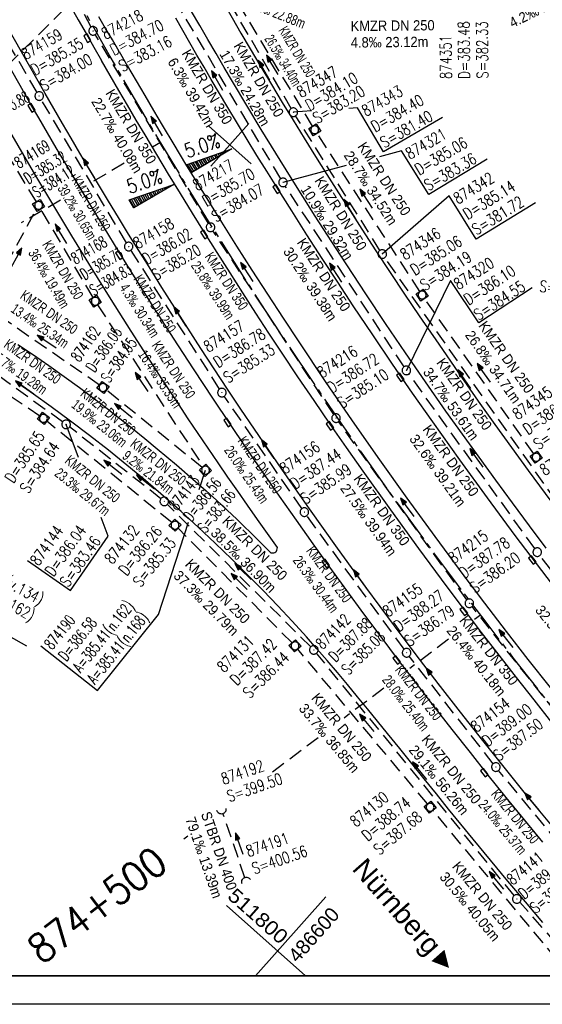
# Model space of a CAD drawing. Header units: millimetres. Extents: x -519 to 616, y -483 to 277.
# Tile 6 of 26: x 62 to 154, y -483 to -310. Entities that reach past the tile are written whole.
import ezdxf
from ezdxf.enums import TextEntityAlignment as Align

# ---------------------------------------------------------------- set-up
doc = ezdxf.new("R2010")
doc.units = ezdxf.units.MM
doc.header["$LTSCALE"] = 10
for name, pattern in [('ACHSE', [5.5, 4, -0.5, 0.5, -0.5]), ('LT00', [0]), ('LT00004', [0.6, 0.4, -0.2]), ('LT17', [0.15, 0.1, -0.05]), ('STRICHLINIE2', [0.375, 0.25, -0.125])]:
    doc.linetypes.add(name, pattern=pattern)
for name, color, linetype in [('--Ansichtsfenster', 6, 'Continuous'), ('--EK_02-Halt-Pfeil', 4, 'LT00'), ('--EK_02-Halt-Text', 140, 'LT00'), ('--EK_02-Haltung', 7, 'STRICHLINIE2'), ('--EK_02-Schacht-Text', 5, 'LT00'), ('--EK_04-Halt-Pfeil', 4, 'LT00'), ('--EK_04-Halt-Text', 140, 'LT00'), ('--EK_04-Haltung', 7, 'STRICHLINIE2'), ('--EK_04-Schacht-Text', 5, 'LT00'), ('--EK_05-Halt-Pfeil', 4, 'LT00'), ('--EK_05-Halt-Text', 140, 'LT00'), ('--EK_05-Haltung', 7, 'STRICHLINIE2'), ('--EK_05-Schacht-Text', 5, 'LT00'), ('--EK_06-Halt-Pfeil', 4, 'LT00'), ('--EK_06-Halt-Text', 140, 'LT00'), ('--EK_06-Haltung', 7, 'STRICHLINIE2'), ('--EK_06-Schacht-Text', 5, 'LT00'), ('--EK_07-Halt-Pfeil', 4, 'LT00'), ('--EK_07-Halt-Text', 140, 'LT00'), ('--EK_07-Haltung', 7, 'STRICHLINIE2'), ('--EK_07-Schacht-Text', 5, 'LT00'), ('--EK_08-Halt-Pfeil', 4, 'LT00'), ('--EK_08-Halt-Text', 140, 'LT00'), ('--EK_08-Haltung', 7, 'STRICHLINIE2'), ('--EK_08-Schacht-Text', 5, 'LT00'), ('--EK_12-Halt-Pfeil', 4, 'LT00'), ('--EK_12-Halt-Text', 140, 'LT00'), ('--EK_12-Haltung', 7, 'STRICHLINIE2'), ('--EK_12-Schacht-Text', 5, 'LT00'), ('--EK_13-Haltung', 7, 'STRICHLINIE2'), ('--EK_A6-TEXT-KILOMETER', 30, 'LT17'), ('--EK_FBR', 2, 'LT00'), ('--Rahmen', 120, 'Continuous'), ('-AX-061', 30, 'ACHSE'), ('-RICHTUNG-NAME', 190, 'Continuous'), ('V_KA_MULD', 182, 'LT00'), ('V_KA_PRUF', 182, 'LT00'), ('V_P_SK', 182, 'LT00'), ('V_P_UK_DL', 182, 'LT00'), ('V_RASTER_75', 121, 'LT00')]:
    doc.layers.add(name, color=color, linetype=linetype)
doc.layers.add('-QUE-61N', color=11, linetype='Continuous', lineweight=25)
doc.layers.add('-QUE-61S', color=11, linetype='Continuous', lineweight=25)
doc.layers.add('Ausschnitt', color=7, linetype='LT00004', plot=False)
doc.styles.add('Arial', font='arial.ttf')
doc.styles.add('Haltungsbeschriftung', font='arial.ttf', dxfattribs={"width": 0.75})
doc.styles.add('Kilometrierung', font='romans.shx')
doc.styles.add('ROMANS', font='ROMANS.shx', dxfattribs={"width": 0.8})
doc.styles.add('schachtbeschriftung', font='romans.shx', dxfattribs={"width": 0.75, "height": 0.2})
doc.styles.get("Standard").update_dxf_attribs({"font": 'arial.ttf'})

# ---------------------------------------------------------------- blocks, each defined once
blk = doc.blocks.new('SYMB0652')
at = {"color": 0, "linetype": 'ByBlock'}
blk.add_lwpolyline([(-0.15, -0.075), (0.15, -0.075), (0.15, 0.075), (-0.15, 0.075), (-0.15, -0.075)], dxfattribs=at)
blk = doc.blocks.new('SYMB0003')
at = {"color": 0, "linetype": 'ByBlock'}
for p, q in [((-0.015712, 0), (0.010166, 0.012015)), ((0, -0.021257), (-0.015712, 0)), ((0.010166, 0.012015), (0, -0.021257))]:
    blk.add_line(p, q, dxfattribs=at)
for points in [[(-0.031395, 0.499013), (-0.093691, 0.491144), (-0.154509, 0.475528), (-0.21289, 0.452414), (-0.267913, 0.422164), (-0.318712, 0.385257), (-0.364484, 0.342274), (-0.404509, 0.293893), (-0.438154, 0.240877), (-0.464888, 0.184062), (-0.484292, 0.124345), (-0.496058, 0.062667), (-0.5, 0)], [(-0.5, 0), (-0.496058, -0.062667), (-0.484292, -0.124345), (-0.464888, -0.184062), (-0.438154, -0.240877), (-0.404509, -0.293893), (-0.364485, -0.342274), (-0.318712, -0.385257), (-0.267914, -0.422164), (-0.21289, -0.452414), (-0.154509, -0.475529), (-0.093691, -0.491144), (-0.031395, -0.499014), (0.031395, -0.499014)], [(0.5, 0), (0.496057, 0.062667), (0.484292, 0.124345), (0.464888, 0.184062), (0.438153, 0.240877), (0.404509, 0.293893), (0.364484, 0.342274), (0.318712, 0.385257), (0.267913, 0.422164), (0.21289, 0.452414), (0.154509, 0.475528), (0.093691, 0.491144), (0.031395, 0.499013), (-0.031395, 0.499013)], [(0.031395, -0.499014), (0.093691, -0.491144), (0.154509, -0.475529), (0.21289, -0.452414), (0.267914, -0.422164), (0.318712, -0.385257), (0.364485, -0.342274), (0.404509, -0.293893), (0.438154, -0.240877), (0.464889, -0.184062), (0.484292, -0.124345), (0.496058, -0.062667), (0.5, 0)]]:
    blk.add_lwpolyline(points, dxfattribs=at)
blk = doc.blocks.new('SYMB1210')
at = {"color": 0, "linetype": 'ByBlock'}
blk.add_line((0.018815, -0.179014), (0.055623, -0.17119), dxfattribs=at)
for points in [[(-0.2, -0.2), (-0.2, 0.2), (0.2, 0.2), (0.2, -0.2), (-0.2, -0.2)], [(0.018815, 0.179014), (-0.018815, 0.179014), (-0.055623, 0.17119), (-0.09, 0.155885), (-0.120444, 0.133766), (-0.145623, 0.105801), (-0.164438, 0.073213), (-0.176067, 0.037424), (-0.18, 0)], [(-0.18, 0), (-0.176067, -0.037424), (-0.164438, -0.073213), (-0.145623, -0.105801), (-0.120444, -0.133766), (-0.09, -0.155885), (-0.055623, -0.17119), (-0.018815, -0.179014), (0.018815, -0.179014)], [(0.18, 0), (0.176067, 0.037424), (0.164438, 0.073213), (0.145623, 0.105801), (0.120444, 0.133766), (0.09, 0.155885), (0.055623, 0.17119), (0.018815, 0.179014)], [(0.055623, -0.17119), (0.09, -0.155885), (0.120444, -0.133766), (0.145623, -0.105801), (0.164438, -0.073213), (0.176067, -0.037424), (0.18, 0)]]:
    blk.add_lwpolyline(points, dxfattribs=at)
blk = doc.blocks.new('SYMB1107')
at = {"color": 0, "linetype": 'ByBlock'}
for points in [[(-0.2, 0), (-0.196157, 0.039018), (-0.184776, 0.076537), (-0.166294, 0.111114), (-0.141421, 0.141421), (-0.111114, 0.166294), (-0.076537, 0.184776), (-0.039018, 0.196157), (0, 0.2)], [(0, 0.2), (0.039018, 0.196157), (0.076537, 0.184776), (0.111114, 0.166294), (0.141421, 0.141421), (0.166294, 0.111114), (0.184776, 0.076537), (0.196157, 0.039018), (0.2, 0)]]:
    blk.add_lwpolyline(points, dxfattribs=at)
blk = doc.blocks.new('SYMB0070')
at = {"color": 0, "linetype": 'ByBlock'}
for p, q in [((-0.5, 0), (0.2, 0)), ((0.5, 0), (0.2, 0.1)), ((0.2, 0.1), (0.2, 0)), ((0.468, 0), (0.21, 0.086)), ((0.21, 0.086), (0.21, -0.086)), ((0.21, -0.086), (0.468, 0)), ((0.22, -0.072), (0.437, 0)), ((0.23, -0.058), (0.405, 0)), ((0.24, -0.045), (0.374, 0)), ((0.342, 0), (0.25, 0.031)), ((0.25, 0.031), (0.25, -0.031)), ((0.25, -0.031), (0.342, 0)), ((0.26, -0.017), (0.31, 0)), ((0.27, -0.003), (0.279, 0))]:
    blk.add_line(p, q, dxfattribs=at)
for points in [[(0.2, 0), (0.2, -0.1), (0.5, 0)], [(0.437, 0), (0.22, 0.072), (0.22, -0.072)], [(0.405, 0), (0.23, 0.058), (0.23, -0.058)], [(0.374, 0), (0.24, 0.045), (0.24, -0.045)], [(0.31, 0), (0.26, 0.017), (0.26, -0.017)], [(0.279, 0), (0.27, 0.003), (0.27, -0.003)]]:
    blk.add_lwpolyline(points, dxfattribs=at)

msp = doc.modelspace()

# ---------------------------------------------------------------- linework, layer by layer
at = {"layer": '--Ansichtsfenster', "linetype": 'Continuous'}
msp.add_lwpolyline([(-493.87, -477.64), (431.13, -477.64), (431.13, 272.36), (-493.87, 272.36)], close=True, dxfattribs=at)
at = {"layer": '--EK_02-Haltung'}
msp.add_line((101.69, -460.47), (97.81, -449.22), dxfattribs=at)
at = {"layer": '--EK_04-Haltung'}
for p, q in [((74.74, -311.5), (56.92, -277.89)), ((95.28, -345.93), (75.48, -312.81)), ((117.22, -379.36), (96.08, -347.2)), ((140.53, -411.8), (118.07, -380.59)), ((165.5, -443.28), (141.43, -412.99))]:
    msp.add_line(p, q, dxfattribs=at)
at = {"layer": '--EK_05-Haltung'}
for p, q in [((65.17, -342.1), (57.69, -329.88)), ((56.35, -359.56), (65.2, -343.39)), ((75.1, -358.87), (65.94, -343.38)), ((75.89, -360.15), (94.36, -388.46)), ((76.22, -374.2), (56.61, -360.65)), ((65.79, -379.62), (51.27, -369.9)), ((94.19, -388.63), (77.42, -375.09)), ((88.86, -398.27), (66.99, -380.51)), ((109.92, -419.34), (89.97, -399.27)), ((133.62, -447.55), (110.93, -420.44)), ((158.67, -477.64), (134.58, -448.7))]:
    msp.add_line(p, q, dxfattribs=at)
at = {"layer": '--EK_05-Schacht-Text', "flags": 128}
for points in [[(63.52, -419.94), (46.56, -410.41), (55.66, -393.96), (55.79, -380.6)], [(93.67, -392.49), (94.78, -389.11)], [(65.97, -419.89), (75.86, -427.69), (86.53, -414.36), (91.81, -398.21)]]:
    msp.add_lwpolyline(points, dxfattribs=at)
at = {"layer": '--EK_06-Haltung'}
for p, q in [((65.29, -322.94), (51.48, -299.29)), ((80.95, -349.29), (66.05, -324.23)), ((97.24, -374.89), (81.73, -350.57)), ((111.65, -395.84), (98.07, -376.14)), ((129.54, -420.47), (112.52, -397.06)), ((145.14, -440.51), (130.44, -421.67)), ((161.3, -460.07), (146.08, -441.68))]:
    msp.add_line(p, q, dxfattribs=at)
at = {"layer": '--EK_07-Haltung'}
for p, q in [((113.51, -328.85), (96.5, -300.69)), ((132.29, -357.82), (114.31, -330.12)), ((152.24, -386.22), (133.13, -359.06))]:
    msp.add_line(p, q, dxfattribs=at)
at = {"layer": '--EK_08-Haltung'}
for p, q in [((107.95, -338.07), (88.64, -305.43)), ((129.53, -371.01), (108.75, -339.34)), ((152.41, -402.85), (130.38, -372.24)), ((173.82, -430.08), (153.31, -404.05))]:
    msp.add_line(p, q, dxfattribs=at)
at = {"layer": '--EK_08-Schacht-Text', "flags": 128}
for points in [[(144.1, -334.62), (133.89, -340.83), (129.06, -333.21), (125.21, -334.23)], [(119.42, -335.77), (108.34, -338.71)], [(151.99, -357.17), (142.61, -363.33), (137.67, -355.87), (129.94, -371.63)]]:
    msp.add_lwpolyline(points, dxfattribs=at)
at = {"layer": '--EK_12-Haltung'}
for p, q in [((109.78, -325.77), (98.33, -306.08)), ((125.32, -350.63), (110.55, -327.05)), ((156.14, -394.49), (126.15, -351.87)), ((69.77, -380.64), (55.31, -370.29)), ((86.97, -394.11), (70.97, -381.54)), ((113.21, -420.04), (88.1, -395.1)), ((148.81, -463.61), (114.21, -421.15)), ((161.19, -477.64), (149.78, -464.75))]:
    msp.add_line(p, q, dxfattribs=at)
at = {"layer": '--EK_12-Schacht-Text', "flags": 128}
for points in [[(136.27, -327.32), (125.94, -333.37), (121.36, -325.64), (119.87, -325.75)], [(113.32, -326.2), (110.16, -326.42)], [(137.45, -341.06), (125.72, -351.26)], [(152.57, -342.29), (142.18, -348.67), (137.45, -341.06)], [(72.55, -386.87), (70.38, -381.08)], [(63.64, -404.94), (71.13, -410.19), (77.72, -400.67), (76.5, -397.4)]]:
    msp.add_lwpolyline(points, dxfattribs=at)
at = {"layer": '--EK_13-Haltung'}
msp.add_line((17.57, -360.32), (106.33, -272.49), dxfattribs=at)
at = {"layer": '--EK_A6-TEXT-KILOMETER', "ltscale": 2.5}
for p, q in [((86.9, -331.71), (85.48, -332.52)), ((80.56, -335.37), (74.32, -338.98)), ((69.4, -341.83), (62.53, -345.8)), ((142.93, -414.47), (141.87, -415.27)), ((137.33, -418.7), (130.53, -423.84)), ((125.99, -427.27), (119.04, -432.52)), ((114.5, -435.95), (106.51, -441.99)), ((91.68, -453.19), (90.99, -453.71))]:
    msp.add_line(p, q, dxfattribs=at)
at = {"layer": '--EK_FBR'}
for points in [[(66.7, -323.17), (58.34, -308.55), (47.14, -287.41), (36.38, -265.79), (25.99, -243.35), (16.44, -221.46), (8.1, -200.83), (4.53, -191.47), (2.96, -187.34)], [(89.72, -292.3), (91.03, -294.73), (92.34, -297.15), (93.66, -299.58), (94.98, -302), (96.32, -304.41), (97.86, -307.15), (99.42, -309.87), (100.99, -312.59), (102.58, -315.3), (104.45, -318.45), (106.33, -321.59), (108.22, -324.71), (110.13, -327.83), (112.05, -330.95)], [(156.47, -410.35), (152.72, -405.45), (149.01, -400.52), (144.13, -393.94), (139.32, -387.31), (134.56, -380.63), (131.03, -375.59), (127.53, -370.52), (124.07, -365.43), (120.65, -360.31), (117.93, -356.18), (115.22, -352.04), (112.54, -347.88), (109.88, -343.7), (107.24, -339.52), (105.51, -336.75), (103.79, -333.98), (102.08, -331.2), (100.38, -328.42), (98.7, -325.62), (97.03, -322.82), (95.77, -320.68), (94.52, -318.54), (93.28, -316.4), (92.04, -314.26), (90.81, -312.11), (89.58, -309.96)], [(155.32, -451.27), (151.28, -446.36), (147.28, -441.42), (143.31, -436.45), (139.39, -431.48), (135.51, -426.47), (131.66, -421.44), (127.85, -416.38), (125.34, -412.99), (122.84, -409.58), (120.35, -406.16), (117.88, -402.74), (115.43, -399.3), (112.99, -395.85), (110.55, -392.38), (108.13, -388.91), (105.73, -385.42), (103.34, -381.93), (100.97, -378.42), (98.62, -374.89), (96.29, -371.36), (93.98, -367.81), (91.68, -364.25), (89.4, -360.69), (87.14, -357.11), (84.89, -353.52), (83.1, -350.65), (81.31, -347.77), (79.54, -344.88), (77.78, -341.99), (76.03, -339.09), (74.29, -336.18), (72.76, -333.59), (71.24, -330.99), (69.72, -328.38), (68.21, -325.78), (66.7, -323.17)], [(107.37, -402.64), (105.63, -400.18), (103.89, -397.72), (102.15, -395.26), (100.42, -392.79), (98.7, -390.31), (96.99, -387.83)], [(100.3, -397.74), (101.5, -398.89), (102.69, -400.05), (103.87, -401.22), (105.06, -402.39), (106.24, -403.56)], [(106.24, -403.56), (106.49, -403.57), (106.72, -403.56), (106.93, -403.52), (107.09, -403.42), (107.21, -403.28), (107.28, -403.09), (107.33, -402.87), (107.37, -402.64)]]:
    msp.add_lwpolyline(points, dxfattribs=at)
at = {"layer": '--EK_FBR', "color": 2}
for points in [[(71.15, -307.83), (72.51, -310.22), (73.87, -312.61), (75.23, -315), (76.59, -317.38)], [(96.99, -387.83), (95.24, -385.26), (93.5, -382.68), (91.77, -380.09), (90.04, -377.49), (87.26, -373.26), (84.51, -369.02), (81.77, -364.76), (78.27, -359.22), (74.8, -353.66), (71.37, -348.07), (68.21, -342.83), (65.07, -337.56), (61.98, -332.27), (60.1, -329.02), (58.23, -325.75), (56.37, -322.48), (54.52, -319.21), (52.68, -315.93), (51.35, -313.56), (50.02, -311.18), (48.7, -308.8)], [(79.65, -315.77), (78.47, -313.75), (77.29, -311.73), (76.12, -309.71)], [(154.44, -402.75), (151.5, -398.84), (148.53, -394.85), (145.58, -390.85), (142.66, -386.84), (139.75, -382.8), (136.87, -378.75), (133.31, -373.66), (129.78, -368.54), (126.29, -363.39), (122.84, -358.22), (118.39, -351.44), (114, -344.62), (109.68, -337.76), (107.09, -333.59), (104.53, -329.42), (102, -325.22), (99.49, -321.02), (98.05, -318.57), (96.62, -316.13), (95.19, -313.68), (93.76, -311.23), (92.33, -308.78)], [(79.65, -315.77), (81.14, -318.35), (82.64, -320.94), (84.14, -323.52), (85.65, -326.09), (87.17, -328.66), (89.21, -332.08), (91.27, -335.49), (93.35, -338.89), (95.45, -342.27), (97.56, -345.65), (100.23, -349.88), (102.91, -354.09), (105.62, -358.29), (108.35, -362.48), (111.11, -366.65), (115.75, -373.57), (120.45, -380.44), (125.22, -387.27), (130.04, -394.02), (134.91, -400.73), (139.85, -407.39), (143.61, -412.38), (147.4, -417.34), (151.23, -422.28), (155.09, -427.18)], [(153.83, -454.24), (150.63, -450.35), (147.44, -446.44), (144.28, -442.5), (141.14, -438.56), (137.97, -434.54), (134.82, -430.5), (131.69, -426.45), (128.59, -422.38), (125.52, -418.29), (122.51, -414.24), (119.52, -410.17), (116.56, -406.09), (113.62, -401.99), (110.71, -397.87), (107.75, -393.67), (104.82, -389.44), (101.92, -385.21), (99.03, -380.95), (96.17, -376.68), (92.66, -371.36), (89.19, -366.01), (85.75, -360.64), (82.36, -355.24), (79.68, -350.93), (77.03, -346.61), (74.39, -342.27), (71.78, -337.92), (70.22, -335.3), (68.66, -332.67), (67.11, -330.04), (65.58, -327.4), (64.05, -324.75), (62.35, -321.75), (60.65, -318.74)], [(155.43, -433.27), (152.31, -429.34), (149.22, -425.42), (146.16, -421.48), (143.12, -417.52), (140.1, -413.54), (137.1, -409.55), (132.12, -402.83), (127.21, -396.06), (122.35, -389.25), (119.47, -385.15), (116.61, -381.03), (113.78, -376.9), (110.97, -372.75), (108.19, -368.59), (105.89, -365.09), (103.6, -361.59), (101.33, -358.07), (99.08, -354.55), (96.84, -351.01), (94.61, -347.46), (92.5, -344.07), (90.39, -340.66), (88.31, -337.25), (86.24, -333.82), (84.19, -330.39), (82.65, -327.79), (81.13, -325.2), (79.61, -322.59), (78.1, -319.99), (76.59, -317.38)], [(112.05, -330.95), (114.04, -334.15), (116.04, -337.34), (118.05, -340.53), (120.08, -343.71), (122.12, -346.88), (124.6, -350.69), (127.11, -354.49), (129.63, -358.28), (132.18, -362.05), (135.6, -367.06), (139.05, -372.05), (142.53, -377.01), (145.43, -381.08), (148.35, -385.13), (151.29, -389.16), (154.25, -393.18), (156.11, -395.69), (157.98, -398.19), (159.87, -400.68), (161.77, -403.16)], [(61.91, -367.08), (64.64, -368.93), (67.35, -370.8), (70.04, -372.7), (72.7, -374.64), (75.34, -376.6), (77.57, -378.31), (79.78, -380.03), (81.98, -381.78), (84.15, -383.55), (86.32, -385.34), (89.69, -388.19), (93.03, -391.1), (94.87, -392.73), (96.7, -394.38), (98.5, -396.05), (100.3, -397.74)], [(153.85, -468.34), (150.77, -464.71), (147.71, -461.06), (144.66, -457.4), (141.63, -453.73), (139.48, -451.09), (137.33, -448.45), (135.19, -445.8), (133.06, -443.15), (130.92, -440.5), (128.78, -437.85), (126.64, -435.2), (124.9, -433.06), (123.16, -430.92), (121.41, -428.79), (119.64, -426.66), (117.87, -424.55), (116.08, -422.45), (114.27, -420.37), (112.44, -418.31), (109.95, -415.57), (107.43, -412.86), (104.86, -410.19), (102.27, -407.55), (99.38, -404.69), (96.46, -401.86), (93.49, -399.08), (90.49, -396.34), (87.44, -393.65), (84.26, -390.92), (81.03, -388.24), (77.77, -385.61), (74.46, -383.03), (71.12, -380.5), (67.75, -378.01), (64.67, -375.8), (61.56, -373.62)]]:
    msp.add_lwpolyline(points, dxfattribs=at)
at = {"layer": '--Rahmen'}
msp.add_line((616.13, -482.64), (-518.87, -482.64), dxfattribs=at)
msp.add_lwpolyline([(-493.87, 272.36), (431.13, 272.36), (431.13, -477.64), (-493.87, -477.64)], close=True, dxfattribs=at)
at = {"layer": '-AX-061', "ltscale": 0.2, "flags": 128}
msp.add_lwpolyline([(195.76, -477.64), (192.38, -473.95), (186.71, -467.64), (181.1, -461.27), (175.55, -454.86), (170.06, -448.39), (164.63, -441.86), (159.26, -435.29), (153.96, -428.67), (148.71, -422), (143.54, -415.28), (138.42, -408.51), (133.37, -401.69), (128.38, -394.82), (123.46, -387.91), (118.61, -380.95), (113.82, -373.95), (109.09, -366.9), (104.43, -359.81), (99.84, -352.67), (95.32, -345.49), (90.87, -338.27), (86.48, -331.01), (82.16, -323.7), (77.91, -316.36), (73.73, -308.97), (69.62, -301.55), (65.58, -294.09), (61.61, -286.59), (57.72, -279.05), (53.89, -271.48), (50.13, -263.87), (46.45, -256.22), (42.84, -248.54), (39.3, -240.83), (35.83, -233.09), (32.44, -225.31), (29.12, -217.5), (25.88, -209.66), (22.71, -201.79), (19.61, -193.89), (16.59, -185.96), (13.64, -178.01), (10.77, -170.02), (7.97, -162.01), (5.25, -153.97), (2.6, -145.91), (0.03, -137.82), (-2.46, -129.71), (-4.88, -121.58), (-7.22, -113.42), (-9.48, -105.24), (-11.66, -97.05), (-13.77, -88.83), (-15.8, -80.59), (-17.75, -72.33), (-19.63, -64.05), (-21.43, -55.76), (-23.14, -47.45), (-24.78, -39.13), (-26.34, -30.79), (-27.83, -22.43), (-29.23, -14.06), (-30.56, -5.68), (-31.8, 2.71), (-32.97, 11.12), (-34.06, 19.53), (-35.06, 27.96), (-35.99, 36.39), (-36.84, 44.83), (-37.61, 53.28), (-38.3, 61.74), (-38.91, 70.2), (-39.44, 78.67), (-39.89, 87.15), (-40.26, 95.62), (-40.55, 104.1), (-40.76, 112.59), (-40.89, 121.07), (-40.94, 129.56), (-40.91, 138.04), (-40.8, 146.53), (-40.61, 155.01), (-40.39, 162.37), (-40.05, 170.85), (-39.64, 179.33), (-39.16, 187.8), (-38.61, 196.27), (-38.01, 204.73), (-37.36, 213.19), (-36.73, 220.94), (-35.68, 232.89), (-34.55, 244.84), (-33.34, 256.78), (-32.05, 268.71), (-31.64, 272.36)], dxfattribs=at)
at = {"layer": '-QUE-61N'}
for p, q in [((95.12, -335.35), (94.62, -334.5)), ((94.96, -334.38), (95.42, -335.17)), ((95.72, -335), (95.29, -334.26)), ((95.63, -334.15), (96.02, -334.82)), ((96.33, -334.64), (95.96, -334.03)), ((96.3, -333.91), (96.63, -334.47)), ((96.93, -334.29), (96.64, -333.8)), ((96.97, -333.68), (97.23, -334.11)), ((97.53, -333.93), (97.31, -333.56)), ((97.65, -333.45), (97.83, -333.76)), ((98.13, -333.58), (97.98, -333.33)), ((98.32, -333.21), (98.43, -333.4)), ((98.73, -333.23), (98.65, -333.09)), ((98.99, -332.98), (99.03, -333.05)), ((99.33, -332.87), (99.33, -332.86)), ((91.59, -335.55), (92.42, -336.95)), ((92.72, -336.77), (91.93, -335.44)), ((92.27, -335.32), (93.02, -336.59)), ((93.32, -336.41), (92.6, -335.2)), ((92.94, -335.08), (93.62, -336.24)), ((93.92, -336.06), (93.28, -334.97)), ((93.61, -334.85), (94.22, -335.88)), ((94.52, -335.71), (93.95, -334.73)), ((94.28, -334.62), (94.82, -335.53))]:
    msp.add_line(p, q, dxfattribs=at)
at = {"layer": '-QUE-61N', "flags": 128}
msp.add_lwpolyline([(91.54, -335.57), (99.38, -332.84), (92.36, -336.98), (91.54, -335.57)], dxfattribs=at)
at = {"layer": '-QUE-61S'}
for p, q in [((87.52, -339.67), (87.7, -339.98)), ((88, -339.81), (87.85, -339.56)), ((88.19, -339.44), (88.3, -339.63)), ((88.6, -339.45), (88.52, -339.32)), ((88.85, -339.21), (88.9, -339.28)), ((89.2, -339.1), (89.19, -339.09)), ((82.83, -341.3), (83.51, -342.45)), ((83.81, -342.28), (83.17, -341.19)), ((83.5, -341.07), (84.11, -342.1)), ((84.41, -341.92), (83.84, -340.96)), ((84.17, -340.84), (84.7, -341.75)), ((85, -341.57), (84.5, -340.72)), ((84.84, -340.61), (85.3, -341.39)), ((85.6, -341.22), (85.17, -340.49)), ((85.51, -340.37), (85.9, -341.04)), ((86.2, -340.87), (85.84, -340.26)), ((86.18, -340.14), (86.5, -340.69)), ((86.8, -340.51), (86.51, -340.02)), ((86.85, -339.91), (87.1, -340.34)), ((87.4, -340.16), (87.18, -339.79)), ((81.49, -341.77), (82.31, -343.16)), ((82.61, -342.98), (81.83, -341.65)), ((82.16, -341.54), (82.91, -342.8)), ((83.21, -342.63), (82.5, -341.42))]:
    msp.add_line(p, q, dxfattribs=at)
at = {"layer": '-QUE-61S', "flags": 128}
msp.add_lwpolyline([(81.44, -341.79), (89.25, -339.07), (82.26, -343.19), (81.44, -341.79)], dxfattribs=at)
at = {"layer": 'Ausschnitt', "ltscale": 10}
msp.add_lwpolyline([(431.13, -477.64), (-493.87, -477.64)], dxfattribs=at)
at = {"layer": 'V_RASTER_75'}
for p, q in [((102.78, -335.43), (95.3, -328.79)), ((102.36, -328.38), (95.72, -335.85)), ((103.54, -477.64), (115.83, -463.81)), ((98.48, -465.36), (112.31, -477.64))]:
    msp.add_line(p, q, dxfattribs=at)

# ---------------------------------------------------------------- block references
at = {"layer": '--EK_02-Halt-Pfeil', "xscale": 4.000000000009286, "yscale": 4.000000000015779, "zscale": 4, "rotation": 109.046499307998}
msp.add_blockref('SYMB0070', (100.69, -454.52), dxfattribs=at)
at = {"layer": '--EK_04-Halt-Pfeil', "yscale": 4.000000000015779, "zscale": 4}
for p, xscale, rotation in [((86.24, -328.85), 4.000000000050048, 120.873669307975), ((102.02, -354.38), 3.999999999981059, 123.3222393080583), ((130.11, -395.61), 3.999999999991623, 125.7412993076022), ((147.37, -418.58), 3.999999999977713, 128.4769193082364)]:
    msp.add_blockref('SYMB0070', p, dxfattribs=dict(at, xscale=xscale, rotation=rotation))
at = {"layer": '--EK_05-Halt-Pfeil', "zscale": 4}
for p, xscale, yscale, rotation in [((69.48, -347.71), 4, 4, 120.579639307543), ((61.65, -351.96), 4.000000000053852, 4.000000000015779, 61.30050930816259), ((66.98, -366.6), 4.00000000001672, 4.00000000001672, 145.357249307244), ((83.59, -373.67), 3.999999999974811, 4.000000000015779, 124.3735570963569), ((80.4, -378.69), 4.000000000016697, 4.000000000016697, 141.0893793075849), ((78.56, -388.61), 3.99999999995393, 4.000000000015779, 140.9211493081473), ((100.66, -408.6), 3.999999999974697, 4.000000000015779, 134.8340093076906), ((123.04, -433.36), 4.000000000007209, 4.000000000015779, 129.9303193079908), ((145.71, -460.94), 3.9999999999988, 4.000000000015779, 129.7673093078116)]:
    msp.add_blockref('SYMB0070', p, dxfattribs=dict(at, xscale=xscale, yscale=yscale, rotation=rotation))
at = {"layer": '--EK_06-Halt-Pfeil', "yscale": 4.000000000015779, "zscale": 4}
for p, xscale, rotation in [((74.36, -336.25), 4.000000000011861, 120.7329093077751), ((90.33, -362.19), 3.999999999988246, 122.5239893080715), ((105.69, -385.42), 3.999999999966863, 124.5831693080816), ((121.84, -408.18), 4.000000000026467, 126.0207993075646), ((134.64, -425.36), 4.000000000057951, 127.9609193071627), ((151.97, -447.18), 4.000000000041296, 129.5994093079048)]:
    msp.add_blockref('SYMB0070', p, dxfattribs=dict(at, xscale=xscale, rotation=rotation))
at = {"layer": '--EK_07-Halt-Pfeil', "yscale": 4.000000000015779, "zscale": 4}
for p, xscale, rotation in [((106.47, -318.13), 3.999999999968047, 121.1317093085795), ((122.91, -341.57), 4.000000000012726, 122.9903693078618), ((143.5, -372.06), 4.000000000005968, 125.1385193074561)]:
    msp.add_blockref('SYMB0070', p, dxfattribs=dict(at, xscale=xscale, rotation=rotation))
at = {"layer": '--EK_08-Halt-Pfeil', "yscale": 4.000000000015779, "zscale": 4}
for p, xscale, rotation in [((96.82, -320.88), 4.000000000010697, 120.6187393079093), ((117.56, -354.52), 3.999999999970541, 123.2814693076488), ((142.21, -386.96), 4.000000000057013, 125.736479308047)]:
    msp.add_blockref('SYMB0070', p, dxfattribs=dict(at, xscale=xscale, rotation=rotation))
at = {"layer": '--EK_12-Halt-Pfeil', "yscale": 4.000000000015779, "zscale": 4}
for p, xscale, rotation in [((105.03, -319.1), 3.999999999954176, 120.1855393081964), ((120.05, -343.41), 4.000000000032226, 122.0670993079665), ((140.1, -373.18), 3.999999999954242, 125.1307193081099), ((63.12, -374.65), 4.000000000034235, 144.4227193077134), ((84.25, -391.17), 3.999999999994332, 141.8541493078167), ((101.36, -406.86), 4.000000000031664, 135.1882993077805), ((132.28, -441.75), 4.000000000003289, 129.1753893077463)]:
    msp.add_blockref('SYMB0070', p, dxfattribs=dict(at, xscale=xscale, rotation=rotation))
at = {"layer": 'V_KA_MULD', "zscale": 3.8}
for p, xscale, yscale, rotation in [((113.9, -329.49), 3.800000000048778, 3.799999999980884, 301.7629937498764), ((65.56, -342.74), 3.800000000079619, 3.799999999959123, 301.5959003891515), ((75.48, -359.52), 3.800000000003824, 3.799999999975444, 303.1193545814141), ((132.7, -358.44), 3.799999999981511, 3.799999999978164, 304.2695284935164), ((76.83, -374.62), 3.800000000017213, 3.799999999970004, 323.0222474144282), ((66.41, -380.03), 3.799999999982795, 3.799999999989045, 322.7690725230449), ((152.67, -386.83), 3.800000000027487, 3.799999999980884, 305.7289912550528), ((94.78, -389.11), 3.799999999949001, 3.799999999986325, 312.5968620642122), ((89.44, -398.74), 3.800000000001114, 3.799999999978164, 317.4209785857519), ((110.45, -419.87), 3.800000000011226, 3.799999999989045, 310.9573581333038), ((134.1, -448.13), 3.80000000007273, 3.799999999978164, 308.6596047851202)]:
    msp.add_blockref('SYMB1210', p, dxfattribs=dict(at, xscale=xscale, yscale=yscale, rotation=rotation))
at = {"layer": 'V_KA_PRUF', "xscale": 1.500000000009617, "yscale": 1.500000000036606, "zscale": 1.5, "rotation": 4.066199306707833}
for p in [(75.1, -312.17), (65.67, -323.59), (110.16, -326.42), (108.34, -338.71), (95.66, -346.57), (81.33, -349.94), (125.72, -351.26), (129.94, -371.63), (97.65, -375.52), (117.63, -379.99), (70.38, -381.08), (87.56, -394.57), (112.08, -396.45), (152.85, -403.46), (140.97, -412.41), (113.74, -420.57), (129.98, -421.08), (145.61, -441.1), (149.28, -464.19)]:
    msp.add_blockref('SYMB0003', p, dxfattribs=at)
at = {"layer": 'V_P_SK', "zscale": 4.5}
for p, xscale, yscale, rotation in [((74.09, -313.45), 4.499999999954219, 4.500000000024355, 299.7352914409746), ((64.3, -325.63), 4.500000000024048, 4.500000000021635, 300.1883117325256), ((107.22, -339.9), 4.499999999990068, 4.500000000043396, 302.2482634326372), ((94.57, -347.83), 4.500000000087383, 4.500000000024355, 302.1182192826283), ((79.69, -351.45), 4.500000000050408, 4.499999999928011, 301.8422314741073), ((128.89, -372.84), 4.500000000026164, 4.500000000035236, 304.6018679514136), ((98.63, -380.74), 4.500000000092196, 4.500000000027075, 304.1330269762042), ((116.57, -381.34), 4.499999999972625, 4.500000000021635, 304.7613197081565), ((115.84, -405.44), 4.500000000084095, 4.500000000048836, 305.9385314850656), ((151.97, -404.85), 4.500000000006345, 4.500000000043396, 307.3960776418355), ((140, -413.83), 4.499999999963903, 4.500000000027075, 307.2106301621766), ((128.24, -422.33), 4.500000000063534, 4.500000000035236, 308.4661269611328), ((143.59, -442.08), 4.500000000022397, 4.500000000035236, 308.8315342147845)]:
    msp.add_blockref('SYMB0652', p, dxfattribs=dict(at, xscale=xscale, yscale=yscale, rotation=rotation))
at = {"layer": 'V_P_UK_DL', "zscale": 4}
for p, xscale, yscale, rotation in [((97.56, -448.52), 4.000000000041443, 3.999999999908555, 193.4106810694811), ((101.93, -461.18), 3.999999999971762, 4.00000000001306, 27.76068849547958)]:
    msp.add_blockref('SYMB1107', p, dxfattribs=dict(at, xscale=xscale, yscale=yscale, rotation=rotation))

# ---------------------------------------------------------------- texts
at = {"layer": '--EK_02-Halt-Text', "style": 'Haltungsbeschriftung', "width": 0.9}
for s, p in [('79.1‰ 13.39m', (91.23, -450.22)), ('STBR DN 400', (93.95, -449.28))]:
    msp.add_text(s, height=1.8, rotation=289.0465, dxfattribs=at).set_placement(p)
at = {"layer": '--EK_02-Schacht-Text', "style": 'schachtbeschriftung', "width": 0.75}
for s, p in [('874192', (97.93, -444.21)), ('S=399.50', (98.97, -447.24)), ('874191', (102.3, -456.87)), ('S=400.56', (103.34, -459.89))]:
    msp.add_text(s, height=2, rotation=19.0465, dxfattribs=at).set_placement(p)
at = {"layer": '--EK_04-Halt-Text', "style": 'Haltungsbeschriftung'}
for s, rotation, width, p in [('KMZR DN 350', 300.8737, 0.9, (77.19, -323.08)), ('22.7‰ 40.08m', 300.8737, 0.9, (74.72, -324.56)), ('KMZR DN 350', 303.3222, 0.7, (94.56, -351.7)), ('25.8‰ 39.99m', 303.3222, 0.7, (92.15, -353.28)), ('KMZR DN 350', 305.7413, 0.9, (120.61, -390.62)), ('27.5‰ 39.94m', 305.7413, 0.9, (118.27, -392.31)), ('KMZR DN 350', 308.4769, 0.9, (139.12, -415.46)), ('26.4‰ 40.18m', 308.4769, 0.9, (136.87, -417.26))]:
    msp.add_text(s, height=1.8, rotation=rotation, dxfattribs=dict(at, width=width)).set_placement(p)
at = {"layer": '--EK_04-Schacht-Text', "style": 'schachtbeschriftung', "width": 0.75}
for s, rotation, p in [('874218', 27.9293, (77.26, -313.73)), ('D=384.70', 27.9293, (78.76, -316.56)), ('S=383.16', 27.9293, (80.26, -319.39)), ('874217', 30.8737, (93.34, -340.25)), ('D=385.70', 30.8737, (94.98, -343)), ('S=384.07', 30.8737, (96.62, -345.74)), ('874216', 33.3222, (115.17, -373.05)), ('D=386.72', 33.3222, (116.93, -375.72)), ('S=385.10', 33.3222, (118.68, -378.4)), ('874215', 35.7413, (138.21, -405.58)), ('D=387.78', 35.7413, (140.08, -408.18)), ('S=386.20', 35.7413, (141.95, -410.77))]:
    msp.add_text(s, height=2, rotation=rotation, dxfattribs=at).set_placement(p)
at = {"layer": '--EK_05-Halt-Text', "style": 'Haltungsbeschriftung'}
for s, rotation, width, p in [('KMZR DN 250', 300.5796, 0.7, (66.14, -349.57)), ('36.4‰ 19.49m', 300.5796, 0.7, (63.67, -351.03)), ('KMZR DN 250', 325.3572, 0.7, (62.18, -358.92)), ('13.4‰ 25.34m', 325.3572, 0.7, (60.55, -361.29)), ('KMZR DN 250', 303.6558, 0.7, (85.28, -367.25)), ('16.4‰ 35.33m', 303.6558, 0.7, (82.88, -368.84)), ('KMZR DN 250', 321.0894, 0.7, (72.74, -375.98)), ('19.9‰ 23.06m', 321.0894, 0.7, (71.16, -377.96)), ('KMZR DN 250', 320.9211, 0.7, (70.01, -387.73)), ('23.3‰ 29.67m', 320.9211, 0.7, (68.2, -389.96)), ('KMZR DN 250', 314.834, 0.9, (91.08, -405.73)), ('37.3‰ 29.79m', 314.834, 0.9, (89.04, -407.76)), ('KMZR DN 250', 309.9303, 0.9, (113.2, -429.07)), ('33.7‰ 36.85m', 309.9303, 0.9, (110.99, -430.92)), ('KMZR DN 250', 309.7673, 0.9, (137.85, -458.57)), ('30.5‰ 40.05m', 309.7673, 0.9, (135.64, -460.41))]:
    msp.add_text(s, height=1.8, rotation=rotation, dxfattribs=dict(at, width=width)).set_placement(p)
at = {"layer": '--EK_05-Schacht-Text', "style": 'schachtbeschriftung'}
for s, rotation, width, p in [('S=383.88', 28.8606, 0.6, (57.18, -328.27)), ('874169', 31.4633, 0.65, (62.11, -336.33)), ('D=385.32', 31.4633, 0.6, (63.78, -339.06)), ('S=384.12', 31.4633, 0.6, (65.29, -341.44)), ('874168', 30.5796, 0.65, (72.01, -353.11)), ('D=385.73', 30.5796, 0.6, (73.63, -355.87)), ('S=384.83', 30.5796, 0.6, (75.26, -358.62)), ('874162', 55.3572, 0.65, (72.7, -370.32)), ('D=386.05', 55.3572, 0.65, (75.33, -372.14)), ('S=384.95', 55.3572, 0.65, (77.96, -373.96)), ('D=385.65', 56.2087, 0.75, (61.14, -391.53)), ('S=384.64', 56.2087, 0.75, (63.79, -393.31)), ('874132', 50.9211, 0.75, (78.47, -405.71)), ('D=386.26', 50.9211, 0.75, (80.96, -407.73)), ('Z=384.27(v.134)', 331.3005, 0.75, (50.54, -404.45)), ('S=385.33', 50.9211, 0.75, (83.44, -409.74)), ('Z=384.61(v.162)', 331.3005, 0.75, (49, -407.25)), ('A=385.41(n.162)', 51.0894, 0.65, (72.91, -424.71)), ('874190', 51.0894, 0.65, (67.93, -420.69)), ('A=385.41(n.168)', 51.0894, 0.65, (75.4, -426.72)), ('D=386.58', 51.0894, 0.65, (70.42, -422.7)), ('874131', 44.834, 0.75, (98.01, -424.66)), ('D=387.42', 44.834, 0.75, (100.27, -426.93)), ('S=386.44', 44.834, 0.75, (102.52, -429.2)), ('874130', 39.9303, 0.75, (121.12, -451.71)), ('D=388.74', 39.9303, 0.75, (123.18, -454.17)), ('S=387.68', 39.9303, 0.75, (125.23, -456.62))]:
    msp.add_text(s, height=2, rotation=rotation, dxfattribs=dict(at, width=width)).set_placement(p)
at = {"layer": '--EK_06-Halt-Text', "style": 'Haltungsbeschriftung'}
for s, rotation, width, p in [('KMZR DN 250', 300.7329, 0.65, (71.28, -338.3)), ('39.2‰ 30.65m', 300.7329, 0.65, (68.8, -339.77)), ('KMZR DN 250', 302.524, 0.7, (82.08, -355.61)), ('4.3‰ 30.34m', 302.524, 0.7, (79.65, -357.16)), ('KMZR DN 250', 304.5832, 0.7, (100.32, -383.99)), ('26.0‰ 25.43m', 304.5832, 0.7, (97.95, -385.62)), ('KMZR DN 250', 306.0208, 0.7, (112.31, -403.24)), ('26.3‰ 30.44m', 306.0208, 0.7, (109.98, -404.93)), ('KMZR DN 250', 307.9609, 0.7, (127.86, -424.11)), ('28.0‰ 25.40m', 307.9609, 0.7, (125.59, -425.88)), ('KMZR DN 250', 309.5994, 0.7, (144.64, -445.9)), ('24.0‰ 25.37m', 309.5994, 0.7, (142.43, -447.74))]:
    msp.add_text(s, height=1.8, rotation=rotation, dxfattribs=dict(at, width=width)).set_placement(p)
at = {"layer": '--EK_06-Schacht-Text', "style": 'schachtbeschriftung'}
for s, rotation, width, p in [('874159', 30.2715, 0.75, (63.3, -317.3)), ('D=385.35', 30.2715, 0.75, (64.91, -320.06)), ('S=384.00', 30.2715, 0.75, (66.53, -322.83)), ('874158', 30.7329, 0.75, (82.89, -350.43)), ('D=386.02', 30.7329, 0.7, (84.52, -353.18)), ('S=385.20', 30.7329, 0.7, (86.16, -355.93)), ('874157', 32.524, 0.75, (95.28, -368.55)), ('D=386.78', 32.524, 0.75, (97, -371.25)), ('S=385.33', 32.524, 0.75, (98.72, -373.95)), ('874156', 34.5832, 0.75, (108.67, -389.89)), ('D=387.44', 34.5832, 0.75, (110.48, -392.53)), ('S=385.99', 34.5832, 0.75, (112.3, -395.16)), ('874155', 36.0208, 0.75, (126.75, -414.91)), ('D=388.27', 36.0208, 0.75, (128.63, -417.5)), ('S=386.79', 36.0208, 0.75, (130.51, -420.09)), ('874154', 37.9609, 0.75, (142.22, -435.1)), ('D=389.00', 37.9609, 0.75, (144.19, -437.62)), ('S=387.50', 37.9609, 0.75, (146.15, -440.15))]:
    msp.add_text(s, height=2, rotation=rotation, dxfattribs=dict(at, width=width)).set_placement(p)
at = {"layer": '--EK_07-Halt-Text', "style": 'Haltungsbeschriftung'}
for s, rotation, width, p in [('KMZR DN 250', 301.1317, 0.6, (107.49, -312.08)), ('26.5‰ 34.40m', 301.1317, 0.6, (105.02, -313.57)), ('KMZR DN 250', 302.9904, 0.9, (121.32, -332.41)), ('28.7‰ 34.52m', 302.9904, 0.9, (118.9, -333.97)), ('KMZR DN 250', 305.1385, 0.9, (142.47, -363.81)), ('26.8‰ 34.71m', 305.1385, 0.9, (140.12, -365.47))]:
    msp.add_text(s, height=1.8, rotation=rotation, dxfattribs=dict(at, width=width)).set_placement(p)
at = {"layer": '--EK_07-Schacht-Text', "style": 'schachtbeschriftung', "width": 0.75}
for s, rotation, p in [('874347', 31.1317, (111.54, -323.95)), ('D=384.10', 31.1317, (113.02, -326.24)), ('S=383.20', 31.1317, (114.34, -328.5)), ('874346', 32.9904, (129.71, -352.39)), ('D=385.06', 32.9904, (131.45, -355.07)), ('S=384.19', 32.9904, (133.2, -357.75)), ('S=384.97', 353.2021, (153.15, -357.84)), ('874345', 35.1385, (149.41, -380.37)), ('D=386.17', 35.1385, (151.25, -382.99)), ('S=385.12', 35.1385, (153.09, -385.61))]:
    msp.add_text(s, height=2, rotation=rotation, dxfattribs=at).set_placement(p)
at = {"layer": '--EK_08-Halt-Text', "style": 'Haltungsbeschriftung'}
for s, rotation, width, p in [('4.2‰ 28.84m', 26.4267, 0.9, (148.52, -311.7)), ('8.7‰ 22.88m', 338.4208, 0.7, (102, -307.95)), ('KMZR DN 250', 0.6055, 0.9, (120.19, -312.23)), ('4.8‰ 23.12m', 0.6055, 0.9, (120.22, -315.11)), ('KMZR DN 350', 300.6187, 0.9, (90.54, -316.11)), ('6.3‰ 39.42m', 300.6187, 0.9, (88.07, -317.58)), ('KMZR DN 250', 303.2815, 0.9, (110.7, -349.23)), ('30.2‰ 39.38m', 303.2815, 0.9, (108.29, -350.81)), ('KMZR DN 250', 305.7365, 0.9, (132.7, -381.98)), ('32.6‰ 39.21m', 305.7365, 0.9, (130.37, -383.66)), ('32.3‰ 34.64m', 308.2403, 0.9, (152.38, -413.66))]:
    msp.add_text(s, height=1.8, rotation=rotation, dxfattribs=dict(at, width=width)).set_placement(p)
at = {"layer": '--EK_08-Schacht-Text', "style": 'schachtbeschriftung', "width": 0.75}
for s, rotation, p in [('D=383.48', 90.6055, (141.08, -320.57)), ('S=382.33', 90.6055, (144.28, -320.53)), ('874351', 90.6055, (137.88, -320.6)), ('874321', 30.6187, (130.56, -334.75)), ('D=385.06', 30.6187, (132.19, -337.5)), ('S=383.36', 30.6187, (133.82, -340.26)), ('874320', 33.2815, (139.07, -357.6)), ('D=386.10', 33.2815, (140.83, -360.28)), ('S=384.55', 33.2815, (142.59, -362.95))]:
    msp.add_text(s, height=2, rotation=rotation, dxfattribs=at).set_placement(p)
at = {"layer": '--EK_12-Halt-Text', "style": 'Haltungsbeschriftung'}
for s, rotation, width, p in [('KMZR DN 250', 300.1855, 0.9, (99.65, -314.78)), ('17.3‰ 24.28m', 300.1855, 0.9, (97.16, -316.23)), ('KMZR DN 250', 302.0671, 0.9, (113.8, -338.39)), ('10.9‰ 29.32m', 302.0671, 0.9, (111.36, -339.92)), ('KMZR DN 250', 324.4227, 0.7, (59.31, -367.49)), ('5.7‰ 19.28m', 324.4227, 0.7, (57.64, -369.83)), ('KMZR DN 250', 305.1307, 0.9, (135.11, -370.29)), ('34.7‰ 53.61m', 305.1307, 0.9, (132.76, -371.94)), ('KMZR DN 250', 321.8541, 0.7, (81.46, -384.82)), ('9.2‰ 21.84m', 321.8541, 0.7, (80.07, -386.93)), ('KMZR DN 250', 315.1883, 0.9, (97.57, -398.23)), ('38.5‰ 36.90m', 315.1883, 0.9, (95.54, -400.27)), ('KMZR DN 250', 309.1754, 0.9, (132.49, -436.35)), ('29.1‰ 56.26m', 309.1754, 0.9, (130.26, -438.17))]:
    msp.add_text(s, height=1.8, rotation=rotation, dxfattribs=dict(at, width=width)).set_placement(p)
at = {"layer": '--EK_12-Schacht-Text', "style": 'schachtbeschriftung'}
for s, rotation, width, p in [('874343', 30.1855, 0.75, (122.88, -327.23)), ('D=384.40', 30.1855, 0.75, (124.49, -329.99)), ('S=381.40', 30.1855, 0.75, (126.1, -332.76)), ('874342', 32.0671, 0.75, (138.98, -342.59)), ('D=385.14', 32.0671, 0.75, (140.68, -345.3)), ('S=381.72', 32.0671, 0.75, (142.23, -348.01)), ('874341', 35.1307, 0.75, (154.18, -390.16)), ('874143', 51.8541, 0.65, (89.79, -396.3)), ('D=386.56', 51.8541, 0.65, (92.3, -398.28)), ('S=383.66', 51.8541, 0.65, (94.82, -400.26)), ('874144', 54.4227, 0.75, (65.54, -406.01)), ('D=386.04', 54.4227, 0.75, (68.15, -407.87)), ('S=383.46', 54.4227, 0.75, (70.75, -409.73)), ('874142', 45.1883, 0.7, (115.27, -420.6)), ('D=387.88', 45.1883, 0.7, (117.54, -422.85)), ('S=385.08', 45.1883, 0.7, (119.81, -425.11)), ('874141', 39.1754, 0.7, (148.56, -461.87)), ('D=389.66', 39.1754, 0.7, (150.58, -464.35)), ('S=386.72', 39.1754, 0.7, (152.61, -466.83))]:
    msp.add_text(s, height=2, rotation=rotation, dxfattribs=dict(at, width=width)).set_placement(p)
at = {"layer": '--EK_A6-TEXT-KILOMETER', "style": 'Kilometrierung', "width": 0.9}
msp.add_text('874+500', height=5, rotation=37.2782, dxfattribs=at).set_placement((87, -456.73), align=Align.MIDDLE_RIGHT)
at = {"layer": '-QUE-61N', "style": 'ROMANS', "width": 0.8}
msp.add_text('5.0%%%', height=2.5, rotation=19.1901, dxfattribs=at).set_placement((91.59, -334.51))
at = {"layer": '-QUE-61S', "style": 'ROMANS', "width": 0.8}
msp.add_text('5.0%%%', height=2.5, rotation=19.1901, dxfattribs=at).set_placement((81.49, -340.75))
at = {"layer": '-RICHTUNG-NAME', "insert": (136.15, -478.65), "char_height": 3.5, "width": 36.8958, "attachment_point": 9, "rotation": 311.347, "style": 'Arial'}
msp.add_mtext('\\pt4.0001,12,15.5,23.75;{\\fSwis721 BlkOul BT|b0|i0|c0|p82;Nürnberg\\fArial|b0|i0|c0|p32;►}', dxfattribs=at)
at = {"layer": 'V_RASTER_75'}
for s, rotation, width, p in [(' 511800', 318.3923, 1.076, (97.67, -463.26)), (' 486600', 48.3923, 0.972, (110.27, -476.23))]:
    msp.add_text(s, height=2.5, rotation=rotation, dxfattribs=dict(at, width=width)).set_placement(p)

doc.saveas('drawing.dxf')
